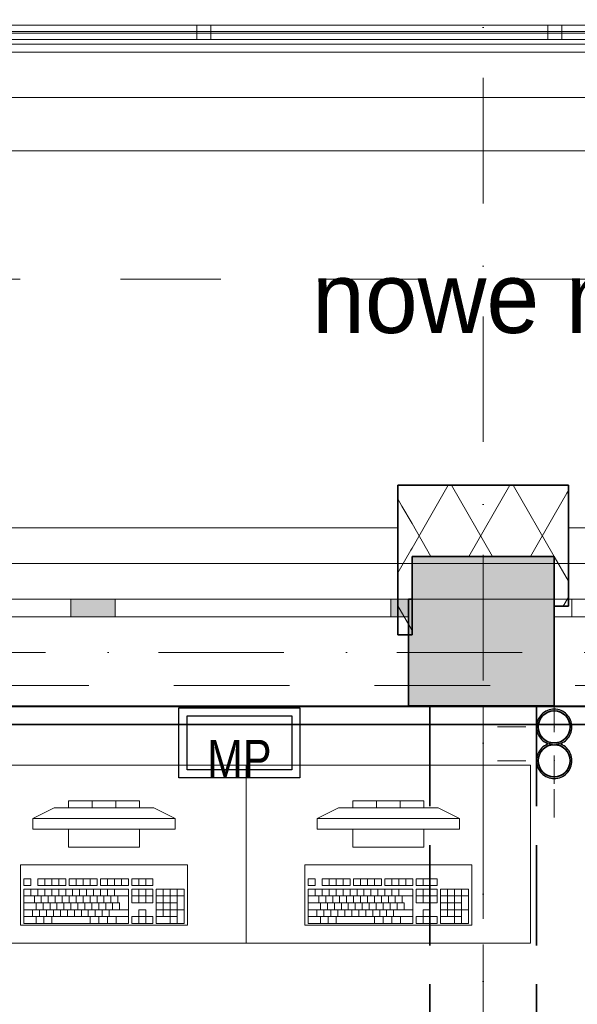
# Model space of a CAD drawing. Header units: millimetres. Extents: x 82175 to 237000, y 24756 to 471700.
# Tile 201 of 256: x 100006 to 101575, y 385392 to 388160. Entities that reach past the tile are written whole.
import ezdxf

# ---------------------------------------------------------------- set-up
doc = ezdxf.new("R2010")
doc.units = ezdxf.units.MM
for name, pattern in [('Krawędzie ukryte', [3.912222, 2.822222, -1.09]), ('Kropki i Kreski', [6.702778, 3.527778, -1.763889, 0, -1.411111]), ('Przerywana', [5.644444, 2.822222, -2.822222])]:
    doc.linetypes.add(name, pattern=pattern)
doc.layers.add('!! kanał podpoaraperowy z gniazdami', color=6, linetype='Continuous', lineweight=35)
doc.layers.add('\xa0♦elektryczne', color=1, linetype='Continuous', lineweight=30)
for name, color, linetype in [('#EL - Teletechnika', 3, 'Continuous'), ('- A - ocieplenie', 8, 'Continuous'), ('2D - Rysunki i Obrazki', 8, 'Continuous'), ('balustrada', 8, 'Continuous'), ('Konstrukcja - Belki', 8, 'Continuous'), ('Konstrukcja - Siatka mod', 8, 'Continuous'), ('Konstrukcja - Stropy', 8, 'Continuous'), ('Konstrukcja - Ściany zewnętrzne', 8, 'Continuous'), ('Okna Archicada', 8, 'Continuous'), ('PIONY INST', 8, 'Continuous'), ('Wnętrze - Umeblowanie', 8, 'Continuous'), ('z JAN', 8, 'Continuous')]:
    doc.layers.add(name, color=color, linetype=linetype)
doc.styles.get("Standard").update_dxf_attribs({"font": 'arial.ttf'})
doc.styles.add('STYL_AUTOMATYCZNY_6', font='txt')
pattern_1 = [(60, (-135208.59, 662558.78), (-129.90381, 75), []), (120, (-135208.59, 662558.78), (129.90381, 75), [])]

# ---------------------------------------------------------------- blocks, each defined once
blk = doc.blocks.new('MP1')
at = {"layer": '#EL - Teletechnika', "color": 1, "lineweight": 30}
blk.add_lwpolyline([(170, 0), (-170, 0), (-170, 197.2), (170, 197.2)], close=True, dxfattribs=at)
at = {"layer": '#EL - Teletechnika', "color": 7, "lineweight": 30}
blk.add_lwpolyline([(147.2, 22.8), (-147.2, 22.8), (-147.2, 174.4), (147.2, 174.4)], close=True, dxfattribs=at)
at = {"layer": '#EL - Teletechnika', "color": 1, "insert": (0, 54.2), "char_height": 12.023, "attachment_point": 5, "line_spacing_factor": 0.4}
blk.add_mtext('\\fArial Narrow|b0|i0;{\\H8.7679950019x;\\A1;MP}\\A1;\\fTahoma|b1|i0|c238;\\P', dxfattribs=at)

msp = doc.modelspace()

# ---------------------------------------------------------------- hatches: boundary and pattern name
at = {"layer": '- A - ocieplenie', "linetype": 'Continuous', "lineweight": 13}
h = msp.add_hatch(dxfattribs=at)
h.set_pattern_fill('Izolacja_miękka_0002', color=256, style=0, pattern_type=2)
h.set_pattern_definition(pattern_1)
h.paths.add_polyline_path([(101070, 386731), (101094, 386731), (101070, 386851)])
h = msp.add_hatch(dxfattribs=at)
h.set_pattern_fill('Izolacja_miękka_0002', color=8, style=0, pattern_type=2)
h.set_pattern_definition(pattern_1)
h.paths.add_polyline_path([(101070, 386851), (101110, 386651), (101110, 386851)])
h = msp.add_hatch(dxfattribs=at)
h.set_pattern_fill('Izolacja_miękka_0002', color=8, style=0, pattern_type=2)
h.set_pattern_definition(pattern_1)
h.paths.add_polyline_path([(101510, 386851), (101110, 386851), (101110, 386651), (101510, 386651)])
h = msp.add_hatch(dxfattribs=at)
h.set_pattern_fill('Izolacja_miękka_0002', color=8, style=0, pattern_type=2)
h.set_pattern_definition(pattern_1)
h.paths.add_polyline_path([(101510, 386651), (101550, 386651), (101550, 386851)])
h = msp.add_hatch(dxfattribs=at)
h.set_pattern_fill('Izolacja_miękka_0002', color=8, style=0, pattern_type=2)
h.set_pattern_definition(pattern_1)
h.paths.add_polyline_path([(101510, 386851), (101510, 386651), (101550, 386851)])
h = msp.add_hatch(dxfattribs=at)
h.set_pattern_fill('Izolacja_miękka_0002', color=8, style=0, pattern_type=2)
h.set_pattern_definition(pattern_1)
h.paths.add_polyline_path([(101070, 386731), (101110, 386531), (101110, 386651), (101094, 386731)])
h = msp.add_hatch(dxfattribs=at)
h.set_pattern_fill('Izolacja_miękka_0002', color=8, style=0, pattern_type=2)
h.set_pattern_definition(pattern_1)
h.paths.add_polyline_path([(101070, 386531), (101110, 386531), (101070, 386731)])
h = msp.add_hatch(dxfattribs=at)
h.set_pattern_fill('Izolacja_miękka_0002', color=8, style=0, pattern_type=2)
h.set_pattern_definition(pattern_1)
h.paths.add_polyline_path([(101510, 386651), (101510, 386511.2), (101550, 386511.2), (101550, 386651)])
h = msp.add_hatch(dxfattribs=at)
h.set_pattern_fill('Izolacja_miękka_0002', color=8, style=0, pattern_type=2)
h.set_pattern_definition(pattern_1)
h.paths.add_polyline_path([(101070, 386531), (101070, 386431), (101110, 386431), (101110, 386531)])
at = {"layer": 'Konstrukcja - Ściany zewnętrzne', "linetype": 'Continuous', "lineweight": 13}
for points in [[(101110, 386651), (101110, 386531), (101510, 386531), (101510, 386651)], [(101100, 386531), (101100, 386231), (101510, 386231), (101510, 386531)]]:
    msp.add_hatch(color=8, dxfattribs=at).paths.add_polyline_path(points)
at = {"layer": 'Okna Archicada', "linetype": 'Continuous', "lineweight": 13}
for points in [[(100225, 386481), (100225, 386531), (100150, 386531), (100150, 386481)], [(100225, 386531), (100225, 386481), (100275, 386481), (100275, 386531)], [(101100, 386481), (101100, 386531), (101050, 386531), (101050, 386481)]]:
    msp.add_hatch(color=8, dxfattribs=at).paths.add_polyline_path(points)
at = {"layer": 'PIONY INST', "linetype": 'Continuous', "lineweight": 13}
h = msp.add_hatch(color=8, dxfattribs=at)
h.paths.add_polyline_path([(101510, 386221.7, 0.414214), (101460, 386171.7, 0.414214), (101510, 386121.7, 0.414214), (101560, 386171.7, 0.414214)])
h.paths.add_polyline_path([(101510, 386216.7, -1), (101510, 386126.7, -1)], flags=0)
h = msp.add_hatch(color=8, dxfattribs=at)
h.paths.add_polyline_path([(101510, 386126.7, 0.414214), (101460, 386076.7, 0.414214), (101510, 386026.7, 0.414214), (101560, 386076.7, 0.414214)])
h.paths.add_polyline_path([(101510, 386121.7, -1), (101510, 386031.7, -1)], flags=0)

# ---------------------------------------------------------------- linework, layer by layer
at = {"layer": '!! kanał podpoaraperowy z gniazdami'}
msp.add_lwpolyline([(107142.6, 386229), (95620.3, 386229), (95620.3, 386179), (107142.6, 386179)], close=True, dxfattribs=at)
at = {"layer": '- A - ocieplenie', "color": 8, "linetype": 'Continuous', "lineweight": 35, "ltscale": 100}
for p, q in [((101070, 386731), (101070, 386581)), ((101550, 386681), (101550, 386731)), ((101550, 386531), (101550, 386681)), ((101070, 386581), (101070, 386531))]:
    msp.add_line(p, q, dxfattribs=at)
at = {"layer": '- A - ocieplenie', "color": 8, "linetype": 'Continuous', "lineweight": 20, "ltscale": 100, "flags": 128}
for points in [[(120572.3, 387941), (95669.8, 387941)], [(95669.8, 387791), (120572.3, 387791)]]:
    msp.add_lwpolyline(points, dxfattribs=at)
at = {"layer": '- A - ocieplenie', "color": 8, "linetype": 'Continuous', "lineweight": 35, "ltscale": 100, "flags": 128}
for points in [[(101070, 386851), (101070, 386731)], [(101550, 386851), (101070, 386851)], [(101550, 386731), (101550, 386851)], [(101110, 386531), (101110, 386651)], [(101110, 386651), (101510, 386651)], [(101510, 386651), (101510, 386511.2)], [(101070, 386531), (101070, 386431)], [(101110, 386431), (101110, 386531)], [(101550, 386511.2), (101550, 386531)], [(101510, 386511.2), (101550, 386511.2)], [(101070, 386431), (101110, 386431)]]:
    msp.add_lwpolyline(points, dxfattribs=at)
at = {"layer": '2D - Rysunki i Obrazki', "color": 8, "linetype": 'Continuous', "lineweight": 13, "ltscale": 100}
msp.add_line((121960, 386631), (95620.2, 386631), dxfattribs=at)
at = {"layer": 'balustrada', "color": 8, "linetype": 'Continuous', "lineweight": 13, "ltscale": 100}
for p, q in [((113360, 388126.5), (97564.7, 388126.5)), ((113360, 388126.5), (97564.7, 388126.5)), ((113360, 388126.5), (97564.7, 388126.5)), ((113360, 388126.5), (97564.7, 388126.5)), ((113360, 388144), (97582.2, 388144)), ((113360, 388144), (97582.2, 388144)), ((113360, 388144), (97582.2, 388144)), ((97542.2, 388104), (113360, 388104)), ((97542.2, 388104), (113360, 388104)), ((97542.2, 388104), (113360, 388104)), ((97559.7, 388121.5), (113360, 388121.5)), ((97559.7, 388121.5), (113360, 388121.5)), ((97559.7, 388121.5), (113360, 388121.5)), ((97559.7, 388121.5), (113360, 388121.5))]:
    msp.add_line(p, q, dxfattribs=at)
at = {"layer": 'balustrada', "color": 8, "linetype": 'Continuous', "lineweight": 13, "ltscale": 100, "flags": 128}
for points in [[(100544.3, 388104), (100544.3, 388144), (100504.3, 388144), (100504.3, 388104)], [(101531.6, 388104), (101531.6, 388144), (101491.6, 388144), (101491.6, 388104)]]:
    msp.add_lwpolyline(points, close=True, dxfattribs=at)
at = {"layer": 'Konstrukcja - Belki', "color": 8, "linetype": 'Krawędzie ukryte', "lineweight": 35, "ltscale": 100}
for p, q in [((101160, 386231), (101160, 379061)), ((101160, 386231), (101460, 386231)), ((101460, 386231), (101460, 381281))]:
    msp.add_line(p, q, dxfattribs=at)
at = {"layer": 'Konstrukcja - Belki', "color": 8, "linetype": 'Kropki i Kreski', "lineweight": 13, "ltscale": 100}
msp.add_line((101310, 386231), (101310, 379061), dxfattribs=at)
at = {"layer": 'Konstrukcja - Siatka mod', "color": 8, "linetype": 'Kropki i Kreski', "lineweight": 13, "ltscale": 100}
for p, q in [((101310, 389337), (101310, 372372.2)), ((93022.5, 386381), (122467, 386381))]:
    msp.add_line(p, q, dxfattribs=at)
at = {"layer": 'Konstrukcja - Stropy', "color": 8, "linetype": 'Continuous', "lineweight": 13, "ltscale": 100, "flags": 128}
for points in [[(95890.2, 388091), (119390, 388091), (119390, 386531), (95890.2, 386531)], [(122160, 386231), (95620, 386231), (95620, 383629.8), (95620, 380812.4), (95620, 378499), (95620, 373751), (107140, 373751), (107140, 378801), (110440, 378801), (110440, 373751), (122160, 373751)]]:
    msp.add_lwpolyline(points, close=True, dxfattribs=at)
at = {"layer": 'Konstrukcja - Stropy', "color": 8, "linetype": 'Przerywana', "lineweight": 13, "ltscale": 100, "flags": 128}
for points in [[(119390, 387941), (119390, 386288.6), (96865.2, 386288.6), (96865.2, 387941)], [(113169.9, 387430.4), (113169.9, 386288.6), (96865.2, 386288.6), (96865.2, 387430.4)]]:
    msp.add_lwpolyline(points, close=True, dxfattribs=at)
at = {"layer": 'Konstrukcja - Ściany zewnętrzne', "color": 8, "linetype": 'Continuous', "lineweight": 35, "ltscale": 100}
for p, q in [((101100, 386531), (101100, 386481)), ((101510, 386531), (101510, 386481)), ((101100, 386481), (101100, 386231)), ((101510, 386481), (101510, 386231))]:
    msp.add_line(p, q, dxfattribs=at)
at = {"layer": 'Konstrukcja - Ściany zewnętrzne', "color": 8, "linetype": 'Continuous', "lineweight": 13, "ltscale": 100, "flags": 128}
msp.add_lwpolyline([(101510, 386531), (101510, 386651), (101110, 386651), (101110, 386531)], dxfattribs=at)
at = {"layer": 'Konstrukcja - Ściany zewnętrzne', "color": 8, "linetype": 'Continuous', "lineweight": 35, "ltscale": 100, "flags": 128}
for points in [[(101110, 386531), (101100, 386531)], [(101100, 386231), (101510, 386231)]]:
    msp.add_lwpolyline(points, dxfattribs=at)
at = {"layer": 'Okna Archicada', "color": 8, "linetype": 'Continuous', "lineweight": 13, "ltscale": 100}
for p, q in [((98510, 386731), (101070, 386731)), ((104190, 386731), (101550, 386731)), ((101100, 386531), (98480, 386531)), ((98510, 386531), (101070, 386531)), ((99430, 386531), (100150, 386531)), ((100150, 386481), (100150, 386531)), ((100150, 386531), (100225, 386531)), ((100225, 386531), (100275, 386531)), ((100275, 386531), (100275, 386481)), ((100275, 386531), (101050, 386531)), ((101050, 386481), (101050, 386531)), ((101050, 386531), (101100, 386531)), ((104230, 386531), (101510, 386531)), ((101510, 386531), (101560, 386531)), ((104190, 386531), (101550, 386531)), ((101560, 386531), (101560, 386481)), ((101560, 386531), (102385, 386531)), ((100150, 386481), (99430, 386481)), ((100225, 386481), (100150, 386481)), ((100275, 386481), (100225, 386481)), ((101050, 386481), (100275, 386481)), ((101100, 386481), (101050, 386481)), ((101560, 386481), (101510, 386481)), ((102385, 386481), (101560, 386481)), ((101100, 386231), (98480, 386231)), ((104230, 386231), (101510, 386231))]:
    msp.add_line(p, q, dxfattribs=at)
at = {"layer": 'Okna Archicada', "color": 8, "linetype": 'Continuous', "lineweight": 35, "ltscale": 100}
for p, q in [((101070, 386731), (101070, 386581)), ((101550, 386681), (101550, 386731)), ((101550, 386531), (101550, 386681)), ((101070, 386581), (101070, 386531)), ((101100, 386531), (101100, 386481)), ((101100, 386531), (101100, 386481)), ((101510, 386531), (101510, 386481)), ((101510, 386531), (101510, 386481)), ((101100, 386481), (101100, 386231)), ((101510, 386481), (101510, 386231))]:
    msp.add_line(p, q, dxfattribs=at)
at = {"layer": 'PIONY INST', "color": 8, "linetype": 'Continuous', "lineweight": 0, "ltscale": 100}
for p, q in [((101510, 386251.7), (101510, 386331.7)), ((101510, 386156.7), (101510, 386236.7)), ((101430, 386171.7), (101350, 386171.7)), ((101510, 386091.7), (101510, 386011.7)), ((101430, 386076.7), (101350, 386076.7)), ((101510, 385996.7), (101510, 385916.7))]:
    msp.add_line(p, q, dxfattribs=at)
at = {"layer": 'PIONY INST', "color": 8, "linetype": 'Continuous', "lineweight": 25, "ltscale": 100, "flags": 128}
for points in [[(101510, 386221.7, 0.414214), (101460, 386171.7, 0.414214), (101510, 386121.7, 0.414214), (101560, 386171.7, 0.414214)], [(101510, 386126.7, 0.414214), (101460, 386076.7, 0.414214), (101510, 386026.7, 0.414214), (101560, 386076.7, 0.414214)]]:
    msp.add_lwpolyline(points, format="xyb", close=True, dxfattribs=at)
at = {"layer": 'PIONY INST', "color": 8, "linetype": 'Continuous', "lineweight": 35, "ltscale": 100, "flags": 128}
for points in [[(101510, 386216.7, -1), (101510, 386126.7, -1)], [(101510, 386121.7, -1), (101510, 386031.7, -1)]]:
    msp.add_lwpolyline(points, format="xyb", close=True, dxfattribs=at)
at = {"layer": 'PIONY INST', "color": 8, "linetype": 'Continuous', "lineweight": 0, "ltscale": 100}
for p in [(101510, 386171.7), (101510, 386076.7)]:
    msp.add_point(p, dxfattribs=at)
at = {"layer": 'Wnętrze - Umeblowanie', "color": 8, "linetype": 'Continuous', "lineweight": 13, "ltscale": 100}
for p, q in [((100043.4, 385914.2), (100103.4, 385944.2)), ((100103.4, 385944.2), (100383.4, 385944.2)), ((100343.4, 385964.2), (100143.4, 385964.2)), ((100143.4, 385964.2), (100143.4, 385944.2)), ((100143.4, 385944.2), (100343.4, 385944.2)), ((100210.1, 385944.2), (100210.1, 385964.2)), ((100276.8, 385944.2), (100276.8, 385964.2)), ((100343.4, 385944.2), (100343.4, 385964.2)), ((100443.4, 385914.2), (100383.4, 385944.2)), ((100843.4, 385914.2), (100903.4, 385944.2)), ((100903.4, 385944.2), (101183.4, 385944.2)), ((101143.4, 385964.2), (100943.4, 385964.2)), ((100943.4, 385964.2), (100943.4, 385944.2)), ((100943.4, 385944.2), (101143.4, 385944.2)), ((101010.1, 385944.2), (101010.1, 385964.2)), ((101076.8, 385944.2), (101076.8, 385964.2)), ((101143.4, 385944.2), (101143.4, 385964.2)), ((101243.4, 385914.2), (101183.4, 385944.2)), ((100443.4, 385914.2), (100043.4, 385914.2)), ((100043.4, 385914.2), (100043.4, 385884.2)), ((100443.4, 385884.2), (100443.4, 385914.2)), ((101243.4, 385914.2), (100843.4, 385914.2)), ((100843.4, 385914.2), (100843.4, 385884.2)), ((101243.4, 385884.2), (101243.4, 385914.2)), ((100043.4, 385884.2), (100443.4, 385884.2)), ((100343.4, 385884.2), (100143.4, 385884.2)), ((100143.4, 385884.2), (100143.4, 385834.2)), ((100343.4, 385834.2), (100343.4, 385884.2)), ((100843.4, 385884.2), (101243.4, 385884.2)), ((101143.4, 385884.2), (100943.4, 385884.2)), ((100943.4, 385884.2), (100943.4, 385834.2)), ((101143.4, 385834.2), (101143.4, 385884.2)), ((100143.4, 385834.2), (100343.4, 385834.2)), ((100943.4, 385834.2), (101143.4, 385834.2)), ((100037.8, 385745.1), (100018.2, 385745.1)), ((100018.2, 385745.1), (100018.2, 385725.8)), ((100037.8, 385725.8), (100037.8, 385745.1)), ((100135.7, 385745.1), (100057.4, 385745.1)), ((100057.4, 385745.1), (100057.4, 385725.8)), ((100077, 385725.8), (100077, 385745.1)), ((100096.6, 385725.8), (100096.6, 385745.1)), ((100116.2, 385725.8), (100116.2, 385745.1)), ((100135.7, 385725.8), (100135.7, 385745.1)), ((100223.9, 385745.1), (100145.5, 385745.1)), ((100145.5, 385745.1), (100145.5, 385725.8)), ((100165.1, 385725.8), (100165.1, 385745.1)), ((100184.7, 385725.8), (100184.7, 385745.1)), ((100204.3, 385725.8), (100204.3, 385745.1)), ((100223.9, 385725.8), (100223.9, 385745.1)), ((100312, 385745.1), (100233.7, 385745.1)), ((100233.7, 385745.1), (100233.7, 385725.8)), ((100253.2, 385725.8), (100253.2, 385745.1)), ((100272.8, 385725.8), (100272.8, 385745.1)), ((100292.4, 385725.8), (100292.4, 385745.1)), ((100312, 385725.8), (100312, 385745.1)), ((100380.5, 385745.1), (100321.8, 385745.1)), ((100321.8, 385745.1), (100321.8, 385725.8)), ((100341.4, 385725.8), (100341.4, 385745.1)), ((100360.9, 385725.8), (100360.9, 385745.1)), ((100380.5, 385725.8), (100380.5, 385745.1)), ((100837.8, 385745.1), (100818.2, 385745.1)), ((100818.2, 385745.1), (100818.2, 385725.8)), ((100837.8, 385725.8), (100837.8, 385745.1)), ((100935.7, 385745.1), (100857.4, 385745.1)), ((100857.4, 385745.1), (100857.4, 385725.8)), ((100877, 385725.8), (100877, 385745.1)), ((100896.6, 385725.8), (100896.6, 385745.1)), ((100916.2, 385725.8), (100916.2, 385745.1)), ((100935.7, 385725.8), (100935.7, 385745.1)), ((101023.9, 385745.1), (100945.5, 385745.1)), ((100945.5, 385745.1), (100945.5, 385725.8)), ((100965.1, 385725.8), (100965.1, 385745.1)), ((100984.7, 385725.8), (100984.7, 385745.1)), ((101004.3, 385725.8), (101004.3, 385745.1)), ((101023.9, 385725.8), (101023.9, 385745.1)), ((101112, 385745.1), (101033.7, 385745.1)), ((101033.7, 385745.1), (101033.7, 385725.8)), ((101053.2, 385725.8), (101053.2, 385745.1)), ((101072.8, 385725.8), (101072.8, 385745.1)), ((101092.4, 385725.8), (101092.4, 385745.1)), ((101112, 385725.8), (101112, 385745.1)), ((101180.5, 385745.1), (101121.8, 385745.1)), ((101121.8, 385745.1), (101121.8, 385725.8)), ((101141.4, 385725.8), (101141.4, 385745.1)), ((101160.9, 385725.8), (101160.9, 385745.1)), ((101180.5, 385725.8), (101180.5, 385745.1)), ((100018.2, 385725.8), (100037.8, 385725.8)), ((100057.4, 385725.8), (100135.7, 385725.8)), ((100145.5, 385725.8), (100223.9, 385725.8)), ((100233.7, 385725.8), (100312, 385725.8)), ((100321.8, 385725.8), (100380.5, 385725.8)), ((100818.2, 385725.8), (100837.8, 385725.8)), ((100857.4, 385725.8), (100935.7, 385725.8)), ((100945.5, 385725.8), (101023.9, 385725.8)), ((101033.7, 385725.8), (101112, 385725.8)), ((101121.8, 385725.8), (101180.5, 385725.8)), ((100312, 385716.1), (100018.2, 385716.1)), ((100018.2, 385716.1), (100018.2, 385619.1)), ((100018.2, 385696.7), (100312, 385696.7)), ((100037.8, 385696.7), (100037.8, 385716.1)), ((100047.6, 385677.3), (100047.6, 385696.7)), ((100057.4, 385696.7), (100057.4, 385716.1)), ((100067.2, 385677.3), (100067.2, 385696.7)), ((100077, 385696.7), (100077, 385716.1)), ((100086.8, 385677.3), (100086.8, 385696.7)), ((100096.6, 385696.7), (100096.6, 385716.1)), ((100106.4, 385677.3), (100106.4, 385696.7)), ((100116.2, 385696.7), (100116.2, 385716.1)), ((100125.9, 385677.3), (100125.9, 385696.7)), ((100135.7, 385696.7), (100135.7, 385716.1)), ((100145.5, 385677.3), (100145.5, 385696.7)), ((100155.3, 385696.7), (100155.3, 385716.1)), ((100165.1, 385677.3), (100165.1, 385696.7)), ((100174.9, 385696.7), (100174.9, 385716.1)), ((100184.7, 385677.3), (100184.7, 385696.7)), ((100194.5, 385696.7), (100194.5, 385716.1)), ((100204.3, 385677.3), (100204.3, 385696.7)), ((100214.1, 385696.7), (100214.1, 385716.1)), ((100223.9, 385677.3), (100223.9, 385696.7)), ((100233.7, 385696.7), (100233.7, 385716.1)), ((100243.4, 385677.3), (100243.4, 385696.7)), ((100253.2, 385696.7), (100253.2, 385716.1)), ((100263, 385677.3), (100263, 385696.7)), ((100272.8, 385696.7), (100272.8, 385716.1)), ((100282.6, 385677.3), (100282.6, 385696.7)), ((100312, 385619.1), (100312, 385716.1)), ((100380.5, 385716.1), (100321.8, 385716.1)), ((100321.8, 385716.1), (100321.8, 385677.3)), ((100321.8, 385696.7), (100380.5, 385696.7)), ((100341.4, 385677.3), (100341.4, 385716.1)), ((100360.9, 385677.3), (100360.9, 385716.1)), ((100380.5, 385677.3), (100380.5, 385716.1)), ((100468.7, 385716.1), (100390.3, 385716.1)), ((100390.3, 385716.1), (100390.3, 385619.1)), ((100390.3, 385696.7), (100468.7, 385696.7)), ((100409.9, 385638.5), (100409.9, 385716.1)), ((100429.5, 385619.1), (100429.5, 385716.1)), ((100449.1, 385619.1), (100449.1, 385716.1)), ((100468.7, 385619.1), (100468.7, 385716.1)), ((101112, 385716.1), (100818.2, 385716.1)), ((100818.2, 385716.1), (100818.2, 385619.1)), ((100818.2, 385696.7), (101112, 385696.7)), ((100837.8, 385696.7), (100837.8, 385716.1)), ((100847.6, 385677.3), (100847.6, 385696.7)), ((100857.4, 385696.7), (100857.4, 385716.1)), ((100867.2, 385677.3), (100867.2, 385696.7)), ((100877, 385696.7), (100877, 385716.1)), ((100886.8, 385677.3), (100886.8, 385696.7)), ((100896.6, 385696.7), (100896.6, 385716.1)), ((100906.4, 385677.3), (100906.4, 385696.7)), ((100916.2, 385696.7), (100916.2, 385716.1)), ((100925.9, 385677.3), (100925.9, 385696.7)), ((100935.7, 385696.7), (100935.7, 385716.1)), ((100945.5, 385677.3), (100945.5, 385696.7)), ((100955.3, 385696.7), (100955.3, 385716.1)), ((100965.1, 385677.3), (100965.1, 385696.7)), ((100974.9, 385696.7), (100974.9, 385716.1)), ((100984.7, 385677.3), (100984.7, 385696.7)), ((100994.5, 385696.7), (100994.5, 385716.1)), ((101004.3, 385677.3), (101004.3, 385696.7)), ((101014.1, 385696.7), (101014.1, 385716.1)), ((101023.9, 385677.3), (101023.9, 385696.7)), ((101033.7, 385696.7), (101033.7, 385716.1)), ((101043.4, 385677.3), (101043.4, 385696.7)), ((101053.2, 385696.7), (101053.2, 385716.1)), ((101063, 385677.3), (101063, 385696.7)), ((101072.8, 385696.7), (101072.8, 385716.1)), ((101082.6, 385677.3), (101082.6, 385696.7)), ((101112, 385619.1), (101112, 385716.1)), ((101180.5, 385716.1), (101121.8, 385716.1)), ((101121.8, 385716.1), (101121.8, 385677.3)), ((101121.8, 385696.7), (101180.5, 385696.7)), ((101141.4, 385677.3), (101141.4, 385716.1)), ((101160.9, 385677.3), (101160.9, 385716.1)), ((101180.5, 385677.3), (101180.5, 385716.1)), ((101268.7, 385716.1), (101190.3, 385716.1)), ((101190.3, 385716.1), (101190.3, 385619.1)), ((101190.3, 385696.7), (101268.7, 385696.7)), ((101209.9, 385638.5), (101209.9, 385716.1)), ((101229.5, 385619.1), (101229.5, 385716.1)), ((101249.1, 385619.1), (101249.1, 385716.1)), ((101268.7, 385619.1), (101268.7, 385716.1)), ((100018.2, 385677.3), (100287.5, 385677.3)), ((100052.5, 385657.9), (100052.5, 385677.3)), ((100072.1, 385657.9), (100072.1, 385677.3)), ((100091.7, 385657.9), (100091.7, 385677.3)), ((100111.3, 385657.9), (100111.3, 385677.3)), ((100130.8, 385657.9), (100130.8, 385677.3)), ((100150.4, 385657.9), (100150.4, 385677.3)), ((100170, 385657.9), (100170, 385677.3)), ((100189.6, 385657.9), (100189.6, 385677.3)), ((100209.2, 385657.9), (100209.2, 385677.3)), ((100228.8, 385657.9), (100228.8, 385677.3)), ((100248.3, 385657.9), (100248.3, 385677.3)), ((100267.9, 385657.9), (100267.9, 385677.3)), ((100287.5, 385657.9), (100287.5, 385677.3)), ((100321.8, 385677.3), (100380.5, 385677.3)), ((100390.3, 385677.3), (100449.1, 385677.3)), ((100818.2, 385677.3), (101087.5, 385677.3)), ((100852.5, 385657.9), (100852.5, 385677.3)), ((100872.1, 385657.9), (100872.1, 385677.3)), ((100891.7, 385657.9), (100891.7, 385677.3)), ((100911.3, 385657.9), (100911.3, 385677.3)), ((100930.8, 385657.9), (100930.8, 385677.3)), ((100950.4, 385657.9), (100950.4, 385677.3)), ((100970, 385657.9), (100970, 385677.3)), ((100989.6, 385657.9), (100989.6, 385677.3)), ((101009.2, 385657.9), (101009.2, 385677.3)), ((101028.8, 385657.9), (101028.8, 385677.3)), ((101048.3, 385657.9), (101048.3, 385677.3)), ((101067.9, 385657.9), (101067.9, 385677.3)), ((101087.5, 385657.9), (101087.5, 385677.3)), ((101121.8, 385677.3), (101180.5, 385677.3)), ((101190.3, 385677.3), (101249.1, 385677.3)), ((100018.2, 385657.9), (100312, 385657.9)), ((100018.2, 385638.5), (100312, 385638.5)), ((100042.7, 385638.5), (100042.7, 385657.9)), ((100052.5, 385619.1), (100052.5, 385638.5)), ((100062.3, 385638.5), (100062.3, 385657.9)), ((100074.5, 385619.1), (100074.5, 385638.5)), ((100081.9, 385638.5), (100081.9, 385657.9)), ((100096.6, 385619.1), (100096.6, 385638.5)), ((100101.5, 385638.5), (100101.5, 385657.9)), ((100121.1, 385638.5), (100121.1, 385657.9)), ((100140.6, 385638.5), (100140.6, 385657.9)), ((100160.2, 385638.5), (100160.2, 385657.9)), ((100179.8, 385638.5), (100179.8, 385657.9)), ((100199.4, 385638.5), (100199.4, 385657.9)), ((100204.3, 385619.1), (100204.3, 385638.5)), ((100219, 385638.5), (100219, 385657.9)), ((100228.8, 385619.1), (100228.8, 385638.5)), ((100238.6, 385638.5), (100238.6, 385657.9)), ((100253.2, 385619.1), (100253.2, 385638.5)), ((100258.1, 385638.5), (100258.1, 385657.9)), ((100277.7, 385619.1), (100277.7, 385638.5)), ((100341.4, 385638.5), (100321.8, 385638.5)), ((100321.8, 385638.5), (100321.8, 385619.1)), ((100360.9, 385657.9), (100341.4, 385657.9)), ((100341.4, 385657.9), (100341.4, 385638.5)), ((100341.4, 385619.1), (100341.4, 385638.5)), ((100341.4, 385638.5), (100360.9, 385638.5)), ((100360.9, 385638.5), (100360.9, 385657.9)), ((100380.5, 385638.5), (100360.9, 385638.5)), ((100360.9, 385619.1), (100360.9, 385638.5)), ((100380.5, 385619.1), (100380.5, 385638.5)), ((100390.3, 385657.9), (100468.7, 385657.9)), ((100390.3, 385638.5), (100449.1, 385638.5)), ((100818.2, 385657.9), (101112, 385657.9)), ((100818.2, 385638.5), (101112, 385638.5)), ((100842.7, 385638.5), (100842.7, 385657.9)), ((100852.5, 385619.1), (100852.5, 385638.5)), ((100862.3, 385638.5), (100862.3, 385657.9)), ((100874.5, 385619.1), (100874.5, 385638.5)), ((100881.9, 385638.5), (100881.9, 385657.9)), ((100896.6, 385619.1), (100896.6, 385638.5)), ((100901.5, 385638.5), (100901.5, 385657.9)), ((100921.1, 385638.5), (100921.1, 385657.9)), ((100940.6, 385638.5), (100940.6, 385657.9)), ((100960.2, 385638.5), (100960.2, 385657.9)), ((100979.8, 385638.5), (100979.8, 385657.9)), ((100999.4, 385638.5), (100999.4, 385657.9)), ((101004.3, 385619.1), (101004.3, 385638.5)), ((101019, 385638.5), (101019, 385657.9)), ((101028.8, 385619.1), (101028.8, 385638.5)), ((101038.6, 385638.5), (101038.6, 385657.9)), ((101053.2, 385619.1), (101053.2, 385638.5)), ((101058.1, 385638.5), (101058.1, 385657.9)), ((101077.7, 385619.1), (101077.7, 385638.5)), ((101141.4, 385638.5), (101121.8, 385638.5)), ((101121.8, 385638.5), (101121.8, 385619.1)), ((101160.9, 385657.9), (101141.4, 385657.9)), ((101141.4, 385657.9), (101141.4, 385638.5)), ((101141.4, 385619.1), (101141.4, 385638.5)), ((101141.4, 385638.5), (101160.9, 385638.5)), ((101160.9, 385638.5), (101160.9, 385657.9)), ((101180.5, 385638.5), (101160.9, 385638.5)), ((101160.9, 385619.1), (101160.9, 385638.5)), ((101180.5, 385619.1), (101180.5, 385638.5)), ((101190.3, 385657.9), (101268.7, 385657.9)), ((101190.3, 385638.5), (101249.1, 385638.5)), ((100018.2, 385619.1), (100312, 385619.1)), ((100321.8, 385619.1), (100380.5, 385619.1)), ((100390.3, 385619.1), (100468.7, 385619.1)), ((100818.2, 385619.1), (101112, 385619.1)), ((101121.8, 385619.1), (101180.5, 385619.1)), ((101190.3, 385619.1), (101268.7, 385619.1))]:
    msp.add_line(p, q, dxfattribs=at)
at = {"layer": 'Wnętrze - Umeblowanie', "color": 8, "linetype": 'Continuous', "lineweight": 13, "ltscale": 100, "flags": 128}
for points in [[(99843.4, 386064.2), (100643.4, 386064.2), (100643.4, 385564.2), (99843.4, 385564.2)], [(100643.4, 386064.2), (101443.4, 386064.2), (101443.4, 385564.2), (100643.4, 385564.2)], [(100008.4, 385784.2), (100008.4, 385614.2), (100478.4, 385614.2), (100478.4, 385784.2)], [(100808.4, 385784.2), (100808.4, 385614.2), (101278.4, 385614.2), (101278.4, 385784.2)]]:
    msp.add_lwpolyline(points, close=True, dxfattribs=at)
at = {"layer": 'z JAN', "color": 8, "linetype": 'Continuous', "lineweight": 13, "ltscale": 100, "flags": 128}
msp.add_lwpolyline([(95715.4, 389524.7), (109014.2, 389462.4), (109014.2, 388068.9), (96865.2, 388068.9), (95708.9, 388068.9)], close=True, dxfattribs=at)

# ---------------------------------------------------------------- block references
at = {"layer": '\xa0♦elektryczne'}
msp.add_blockref('MP1', (100624.3, 386028.4), dxfattribs=at)

# ---------------------------------------------------------------- texts
at = {"color": 8, "linetype": 'Continuous', "lineweight": 13, "insert": (102657.5, 387349), "char_height": 200, "attachment_point": 6, "style": 'STYL_AUTOMATYCZNY_6'}
msp.add_mtext('\\A1;{\\pqr;\\fGeneva CE|b0|i0|c0|p0;\\W1.000000;nowe nadproże}', dxfattribs=at)

doc.saveas('drawing.dxf')
